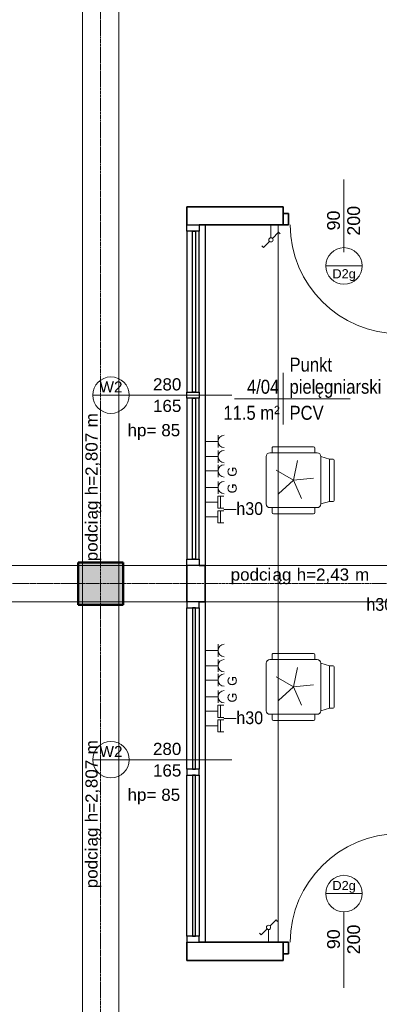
# Model space of a CAD drawing. Header units: millimetres. Extents: x -2286 to 43533, y -13832 to 14981.
# Tile 58 of 77: x 13019 to 15974, y -3334 to 4764. Entities that reach past the tile are written whole.
import ezdxf

# ---------------------------------------------------------------- set-up
doc = ezdxf.new("R2010")
doc.units = ezdxf.units.MM
doc.linetypes.add('Oś', pattern=[22.225, 12.7, -3.175, 3.175, -3.175])
doc.linetypes.add('Ukryte', pattern=[7.1438, 4.7625, -2.3813])
for name, color, linetype, lineweight in [('A-ANNO-NOTE', 131, 'Continuous', 18), ('A-AREA-IDEN', 2, 'Continuous', 18), ('A-DETL-GENF', 92, 'Continuous', 18), ('A-DETL-HDLN', 90, 'Ukryte', 18), ('A-DETL-MEDM', 33, 'Continuous', 35), ('A-DOOR', 31, 'Continuous', 25), ('A-DOOR-IDEN', 31, 'Continuous', 18), ('A-GLAZ', 151, 'Continuous', 25), ('A-GLAZ-IDEN', 152, 'Continuous', 18), ('A-WALL', 113, 'Continuous', 25), ('E-ELE-QPM-IDEN', 2, 'Continuous', 18), ('E-ELEC-EQPM', 71, 'Continuous', 18), ('G-ANNO-TEXT', 231, 'Continuous', 18), ('I-FURN', 30, 'Continuous', 18), ('S-COLS', 52, 'Continuous', 25), ('S-GRID', 1, 'Continuous', 18)]:
    doc.layers.add(name, color=color, linetype=linetype, lineweight=lineweight)
doc.styles.add('Arial_1', font='arial.ttf', dxfattribs={"height": 75})
doc.styles.add('Arial_11', font='arial.ttf', dxfattribs={"width": 0.9, "height": 105})
doc.styles.add('Arial_4', font='arial.ttf', dxfattribs={"width": 0.85, "height": 115})
doc.styles.add('Arial_5', font='arial.ttf', dxfattribs={"height": 100})
doc.styles.add('Arial_7', font='arial.ttf', dxfattribs={"height": 105})
doc.styles.add('Arial_8', font='arial.ttf', dxfattribs={"height": 2})
doc.styles.add('Arial_9', font='arial.ttf', dxfattribs={"height": 90})

# ---------------------------------------------------------------- blocks, each defined once
blk = doc.blocks.new('M_Concrete-rengular-Column - 350 x 370mm-1339703-4_piętro II PT - projektowany')
at = {"layer": 'S-COLS', "lineweight": 18}
blk.add_hatch(color=254, dxfattribs=at).paths.add_polyline_path([(175, -185), (175, 185), (-175, 185), (-175, -185), (-0.4, -185)], flags=0)
at = {"layer": 'S-COLS', "lineweight": 50}
for p, q in [((175, 185), (-175, 185)), ((-175, 185), (-175, -185)), ((175, -185), (175, 185)), ((-175, -185), (175, -185))]:
    blk.add_line(p, q, dxfattribs=at)
blk = doc.blocks.new('Blat - Blat-1247100-4_piętro II PT - projektowany')
at = {"layer": 'I-FURN'}
blk.add_line((5900, 600), (0, 600), dxfattribs=at)
blk = doc.blocks.new('Aluminum_Exterior_Window_-_Double - 280 x 165 cm-1494232-4_piętro II PT - projektowany')
at = {"layer": 'A-GLAZ'}
for p, q in [((-1321.6, 101.6), (-1371.6, 101.6)), ((-1371.6, 101.6), (-1371.6, 1.6)), ((-1321.6, 1.6), (-1321.6, 101.6)), ((-1321.6, 101.6), (3.4, 101.6)), ((53.4, 101.6), (3.4, 101.6)), ((3.4, 101.6), (3.4, 1.6)), ((53.4, 1.6), (53.4, 101.6)), ((53.4, 101.6), (1378.4, 101.6)), ((1428.4, 101.6), (1378.4, 101.6)), ((1378.4, 101.6), (1378.4, 1.6)), ((1428.4, 1.6), (1428.4, 101.6)), ((-1371.6, 1.6), (-1321.6, 1.6)), ((3.4, 57.1), (-1321.6, 57.1)), ((-1321.6, 57.1), (-1321.6, 31.7)), ((-1321.6, 31.7), (3.4, 31.7)), ((3.4, 1.6), (-1321.6, 1.6)), ((3.4, 31.7), (3.4, 57.1)), ((3.4, 1.6), (53.4, 1.6)), ((1378.4, 57.1), (53.4, 57.1)), ((53.4, 57.1), (53.4, 31.7)), ((53.4, 31.7), (1378.4, 31.7)), ((1378.4, 1.6), (53.4, 1.6)), ((1378.4, 31.7), (1378.4, 57.1)), ((1378.4, 1.6), (1428.4, 1.6))]:
    blk.add_line(p, q, dxfattribs=at)
blk = doc.blocks.new('Aluminum_Exterior_Window_-_Double - 280 x 165 cm-1494231-4_piętro II PT - projektowany')
at = {"layer": 'A-GLAZ'}
for p, q in [((-1371.6, -1.6), (-1321.6, -1.6)), ((-1371.6, -101.6), (-1371.6, -1.6)), ((-1321.6, -1.6), (-1321.6, -101.6)), ((3.4, -1.6), (-1321.6, -1.6)), ((-1321.6, -31.7), (3.4, -31.7)), ((-1321.6, -57.1), (-1321.6, -31.7)), ((3.4, -57.1), (-1321.6, -57.1)), ((3.4, -1.6), (53.4, -1.6)), ((3.4, -101.6), (3.4, -1.6)), ((3.4, -31.7), (3.4, -57.1)), ((53.4, -1.6), (53.4, -101.6)), ((1378.4, -1.6), (53.4, -1.6)), ((53.4, -31.7), (1378.4, -31.7)), ((53.4, -57.1), (53.4, -31.7)), ((1378.4, -57.1), (53.4, -57.1)), ((1378.4, -1.6), (1428.4, -1.6)), ((1378.4, -101.6), (1378.4, -1.6)), ((1378.4, -31.7), (1378.4, -57.1)), ((1428.4, -1.6), (1428.4, -101.6)), ((-1321.6, -101.6), (-1371.6, -101.6)), ((-1321.6, -101.6), (3.4, -101.6)), ((53.4, -101.6), (3.4, -101.6)), ((53.4, -101.6), (1378.4, -101.6)), ((1428.4, -101.6), (1378.4, -101.6))]:
    blk.add_line(p, q, dxfattribs=at)
blk = doc.blocks.new('DRZWI 1S - Drzwi 90 glass-1363998-4_piętro II PT - projektowany')
at = {"layer": 'A-DETL-GENF'}
for p, q in [((-500, 75), (-500, -20)), ((-457, 75), (-500, 75)), ((-457, -20), (-457, 75)), ((500, 75), (457, 75)), ((457, 75), (457, -20)), ((500, -20), (500, 75)), ((-500, -20), (-457, -20)), ((457, -20), (500, -20))]:
    blk.add_line(p, q, dxfattribs=at)
at = {"layer": 'A-DETL-MEDM'}
for p, q in [((-457, 75), (-500, 75)), ((-500, 75), (-500, -20)), ((-457, -20), (-457, 75)), ((457, -20), (457, 75)), ((457, 75), (500, 75)), ((500, 75), (500, -20)), ((-500, -20), (-457, -20)), ((500, -20), (457, -20))]:
    blk.add_line(p, q, dxfattribs=at)
at = {"layer": 'A-DOOR'}
for p, q in [((457, 75), (457, 968.9)), ((381.6, 755.3), (450, 823.7)), ((381.6, 655.3), (450, 723.7)), ((381.6, 555.3), (450, 623.7)), ((381.6, 455.3), (450, 523.7)), ((381.6, 355.3), (450, 423.7)), ((381.6, 255.3), (450, 323.7))]:
    blk.add_line(p, q, dxfattribs=at)
at = {"layer": 'A-DOOR', "lineweight": 18}
blk.add_line((0, 300), (0, -300), dxfattribs=at)
blk.add_arc((457, 68.9), 900, 90, 179.60932, dxfattribs=at)
blk = doc.blocks.new('DRZWI 1S - Drzwi 90 glass-1364000-4_piętro II PT - projektowany')
at = {"layer": 'A-DETL-GENF'}
for p, q in [((-500, 20), (-457, 20)), ((-500, -75), (-500, 20)), ((-457, 20), (-457, -75)), ((457, 20), (500, 20)), ((457, -75), (457, 20)), ((500, 20), (500, -75)), ((-457, -75), (-500, -75)), ((500, -75), (457, -75))]:
    blk.add_line(p, q, dxfattribs=at)
at = {"layer": 'A-DETL-MEDM'}
for p, q in [((-500, -75), (-500, 20)), ((-500, 20), (-457, 20)), ((-457, 20), (-457, -75)), ((457, 20), (457, -75)), ((500, 20), (457, 20)), ((500, -75), (500, 20)), ((-457, -75), (-500, -75)), ((457, -75), (500, -75))]:
    blk.add_line(p, q, dxfattribs=at)
at = {"layer": 'A-DOOR', "lineweight": 18}
blk.add_line((0, -300), (0, 300), dxfattribs=at)
at = {"layer": 'A-DOOR'}
for p, q in [((457, -75), (457, -968.9)), ((381.6, -255.3), (450, -323.7)), ((381.6, -355.3), (450, -423.7)), ((381.6, -455.3), (450, -523.7)), ((381.6, -555.3), (450, -623.7)), ((381.6, -655.3), (450, -723.7)), ((381.6, -755.3), (450, -823.7))]:
    blk.add_line(p, q, dxfattribs=at)
at = {"layer": 'A-DOOR', "lineweight": 18}
blk.add_arc((457, -68.9), 900, 180.39068, 270, dxfattribs=at)
blk = doc.blocks.new('krzesło obrotowe - krzesło obrotowe-817701-4_piętro II PT - projektowany')
at = {"layer": 'I-FURN'}
for p, q in [((-175, 225), (-175, 265)), ((165, 275), (-165, 275)), ((175, 225), (175, 265)), ((-335, 165), (-335, -165)), ((-325, 175), (-295, 175)), ((-295, 175), (-225, 195)), ((-295, 175), (-295, -175)), ((-225, 195), (-225, -195)), ((195, 225), (-195, 225)), ((225, -195), (225, 195)), ((-67.1, 150.7), (0, 0)), ((0, 0), (122.6, 110.4)), ((0, 0), (-164.1, -17.2)), ((-34.3, -161.4), (0, 0)), ((0, 0), (142.9, -82.5)), ((-295, -175), (-325, -175)), ((-225, -195), (-295, -175)), ((-195, -225), (195, -225)), ((-175, -225), (-175, -265)), ((175, -225), (175, -265)), ((-165, -275), (165, -275))]:
    blk.add_line(p, q, dxfattribs=at)
for centre, radius, start, end in [((-165, 265), 10, 90, 180), ((165, 265), 10, 0, 90), ((-325, 165), 10, 90, 180), ((-195, 195), 30, 90, 180), ((195, 195), 30, 360, 90), ((-325, -165), 10, 180, 270), ((-195, -195), 30, 180, 270), ((195, -195), 30, 270, 0), ((-165, -265), 10, 180, 270), ((165, -265), 10, 270, 0)]:
    blk.add_arc(centre, radius, start, end, dxfattribs=at)
blk = doc.blocks.new('Przełącznik schodowy - Type 1-1452447-4_piętro II PT - projektowany')
at = {"layer": 'E-ELEC-EQPM'}
for p, q in [((137.4, 209.8), (186.8, 259.3)), ((186.8, 259.3), (199.9, 246.2)), ((112.6, 185.1), (63.2, 135.7)), ((125, 180), (125, 75)), ((63.2, 135.7), (50.1, 148.8))]:
    blk.add_line(p, q, dxfattribs=at)
blk.add_circle((125, 197.5), 17.5, dxfattribs=at)
blk = doc.blocks.new('gniazdo  IT wielokrotne - 30-1473242-4_piętro II PT - projektowany')
at = {"layer": 'E-ELEC-EQPM'}
for p, q in [((75, 227.1), (75, 178.3)), ((75, 200.3), (175, 200.3)), ((75, 178.3), (175, 178.3)), ((125, 178.3), (125, 75)), ((175, 178.3), (175, 228.8)), ((195, 227.1), (195, 178.3)), ((195, 200.3), (295, 200.3)), ((195, 178.3), (295, 178.3)), ((245, 178.3), (245, 75)), ((295, 178.3), (295, 228.8))]:
    blk.add_line(p, q, dxfattribs=at)
blk = doc.blocks.new('gniazdo elektryczne wielokrotne_gwarantowane - E1_30-1473304-4_piętro II PT - projektowany')
at = {"layer": 'E-ELEC-EQPM'}
for p, q in [((175.8, 180), (74.2, 180)), ((125, 180), (125, 75)), ((313, 180), (211.3, 180)), ((262.2, 180), (262.2, 75))]:
    blk.add_line(p, q, dxfattribs=at)
for centre in [(125, 230.8), (262.2, 230.8)]:
    blk.add_arc(centre, 50.8, 180, 0, dxfattribs=at)
blk = doc.blocks.new('gniazdo elektryczne wielokrotne - 30-1473356-4_piętro II PT - projektowany')
at = {"layer": 'E-ELEC-EQPM'}
for p, q in [((175.8, 180), (74.2, 180)), ((125, 180), (125, 75)), ((300.8, 180), (199.2, 180)), ((250, 180), (250, 75))]:
    blk.add_line(p, q, dxfattribs=at)
for centre in [(125, 230.8), (250, 230.8)]:
    blk.add_arc(centre, 50.8, 180, 0, dxfattribs=at)
blk = doc.blocks.new('METKA_POMIESZCZENIA1 - Rozbudowana - bez ramki-1409110-4_piętro II PT - projektowany')
at = {"layer": 'A-AREA-IDEN'}
for p, q in [((0, 4.25), (0, 0)), ((-8, 0), (11, 0)), ((0, 0), (0, -4.25))]:
    blk.add_line(p, q, dxfattribs=at)
blk = doc.blocks.new('etykieta drzwi wymiar i kategoria - etykieta drzwi 1S góra - krótka-1350610-4_piętro II PT - projektowany')
at = {"layer": 'A-DOOR-IDEN'}
for p, q in [((-3, 11.98), (3, 11.98)), ((0, 0), (0, 8.98))]:
    blk.add_line(p, q, dxfattribs=at)
blk.add_circle((0, 11.98), 3, dxfattribs=at)
blk = doc.blocks.new('etykieta drzwi wymiar i kategoria - etykieta drzwi 1S dół - krótka-1350612-4_piętro II PT - projektowany')
at = {"layer": 'A-DOOR-IDEN'}
for p, q in [((0, 0), (0, -8.98)), ((-3, -11.98), (3, -11.98))]:
    blk.add_line(p, q, dxfattribs=at)
blk.add_circle((0, -11.98), 3, dxfattribs=at)
blk = doc.blocks.new('Okno_LD_typ 100 - --862013-4_piętro II PT - projektowany')
at = {"layer": 'A-GLAZ-IDEN'}
blk.add_line((0, 18.92), (0, -3.92), dxfattribs=at)
blk.add_circle((0, -0.92), 3, dxfattribs=at)
at = {"layer": 'A-GLAZ-IDEN', "insert": (4.76, 1.8), "char_height": 2, "width": 5.8523, "attachment_point": 1, "rotation": 90, "style": 'Arial_8'}
blk.add_mtext('hp= ', dxfattribs=at)

msp = doc.modelspace()

# ---------------------------------------------------------------- linework, layer by layer
at = {"layer": 'A-DETL-HDLN'}
for p, q in [((13533.3, 5556.2), (13533.3, -5303.8)), ((13833.3, 5556.2), (13833.3, -5303.8)), ((11233.3, 276.2), (28083.3, 276.2)), ((11233.3, -23.8), (18273.3, -23.8))]:
    msp.add_line(p, q, dxfattribs=at)
at = {"layer": 'A-WALL', "color": 7, "lineweight": 35}
for p, q in [((14393.3, 3226.2), (14393.3, 3076.2)), ((15183.3, 3226.2), (14393.3, 3226.2)), ((15183.3, 3171.2), (15183.3, 3226.2)), ((14493.3, 3076.2), (15183.3, 3076.2)), ((14393.3, 276.2), (14393.3, -23.8)), ((14543.3, 276.2), (14493.3, 276.2)), ((14543.3, -23.8), (14543.3, 276.2)), ((14493.3, -23.8), (14543.3, -23.8)), ((14393.3, -2823.8), (14393.3, -2973.8)), ((15183.3, -2823.8), (14493.3, -2823.8)), ((14393.3, -2973.8), (15183.3, -2973.8)), ((15183.3, -2973.8), (15183.3, -2918.8))]:
    msp.add_line(p, q, dxfattribs=at)
at = {"layer": 'A-WALL'}
for p, q in [((14543.3, 3076.2), (14543.3, 276.2)), ((14543.3, -23.8), (14543.3, -2823.8))]:
    msp.add_line(p, q, dxfattribs=at)
at = {"layer": 'E-ELE-QPM-IDEN'}
for p, q in [((14697, 736.2), (14798.7, 736.2)), ((14697, -983.8), (14798.7, -983.8))]:
    msp.add_line(p, q, dxfattribs=at)
at = {"layer": 'S-GRID', "linetype": 'Oś'}
for p, q in [((13683.3, -13832), (13683.3, 14381.2)), ((29623.7, 126.2), (-1686.2, 126.2))]:
    msp.add_line(p, q, dxfattribs=at)

# ---------------------------------------------------------------- block references
at = {"layer": 'A-AREA-IDEN', "xscale": 49.99999999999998, "yscale": 49.99999999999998, "zscale": 49.99999999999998}
msp.add_blockref('METKA_POMIESZCZENIA1 - Rozbudowana - bez ramki-1409110-4_piętro II PT - projektowany', (15183.7, 1646.3), dxfattribs=at)
at = {"layer": 'A-DOOR'}
for name, p in [('DRZWI 1S - Drzwi 90 glass-1364000-4_piętro II PT - projektowany', (15683.3, 3151.2)), ('DRZWI 1S - Drzwi 90 glass-1363998-4_piętro II PT - projektowany', (15683.3, -2898.8))]:
    msp.add_blockref(name, p, dxfattribs=at)
at = {"layer": 'A-DOOR-IDEN', "xscale": 49.99999999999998, "yscale": 49.99999999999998, "zscale": 49.99999999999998}
for name, p in [('etykieta drzwi wymiar i kategoria - etykieta drzwi 1S dół - krótka-1350612-4_piętro II PT - projektowany', (15683.3, 3338.4)), ('etykieta drzwi wymiar i kategoria - etykieta drzwi 1S góra - krótka-1350610-4_piętro II PT - projektowany', (15683.3, -3021.9))]:
    msp.add_blockref(name, p, dxfattribs=at)
at = {"layer": 'A-GLAZ'}
for name, p, rotation in [('Aluminum_Exterior_Window_-_Double - 280 x 165 cm-1494231-4_piętro II PT - projektowany', (14494.8, 1704.6), 269.9999999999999), ('Aluminum_Exterior_Window_-_Double - 280 x 165 cm-1494232-4_piętro II PT - projektowany', (14494.8, -1452.2), 89.99999999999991)]:
    msp.add_blockref(name, p, dxfattribs=dict(at, rotation=rotation))
at = {"layer": 'A-GLAZ-IDEN', "xscale": 49.99999999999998, "yscale": 49.99999999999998, "zscale": 49.99999999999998}
for p, rotation in [((13814.6, 1676.2), 270), ((13814.6, -1322.2), 270.0000000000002)]:
    msp.add_blockref('Okno_LD_typ 100 - --862013-4_piętro II PT - projektowany', p, dxfattribs=dict(at, rotation=rotation))
at = {"layer": 'E-ELEC-EQPM'}
for name, p, rotation in [('Przełącznik schodowy - Type 1-1452447-4_piętro II PT - projektowany', (15208.3, 3151.2), 180), ('gniazdo elektryczne wielokrotne - 30-1473356-4_piętro II PT - projektowany', (14468.3, 1421.2), 269.9999999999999), ('gniazdo elektryczne wielokrotne_gwarantowane - E1_30-1473304-4_piętro II PT - projektowany', (14468.3, 1178.2), 269.9999999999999), ('gniazdo  IT wielokrotne - 30-1473242-4_piętro II PT - projektowany', (14468.3, 921.2), 269.9999999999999), ('gniazdo elektryczne wielokrotne - 30-1473356-4_piętro II PT - projektowany', (14468.3, -298.8), 269.9999999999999), ('gniazdo elektryczne wielokrotne_gwarantowane - E1_30-1473304-4_piętro II PT - projektowany', (14468.3, -541.8), 269.9999999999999), ('gniazdo  IT wielokrotne - 30-1473242-4_piętro II PT - projektowany', (14468.3, -798.8), 269.9999999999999)]:
    msp.add_blockref(name, p, dxfattribs=dict(at, rotation=rotation))
msp.add_blockref('Przełącznik schodowy - Type 1-1452447-4_piętro II PT - projektowany', (14938.3, -2898.8), dxfattribs=at)
at = {"layer": 'I-FURN'}
for name, p, rotation in [('Blat - Blat-1247100-4_piętro II PT - projektowany', (14543.3, 3076.2), 269.9999999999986), ('krzesło obrotowe - krzesło obrotowe-817701-4_piętro II PT - projektowany', (15268.3, 976.2), 180), ('krzesło obrotowe - krzesło obrotowe-817701-4_piętro II PT - projektowany', (15268.3, -723.8), 180)]:
    msp.add_blockref(name, p, dxfattribs=dict(at, rotation=rotation))
at = {"layer": 'S-COLS', "lineweight": 18, "rotation": 270.0000000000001}
msp.add_blockref('M_Concrete-rengular-Column - 350 x 370mm-1339703-4_piętro II PT - projektowany', (13683.3, 126.2), dxfattribs=at)

# ---------------------------------------------------------------- texts
at = {"layer": 'A-ANNO-NOTE', "char_height": 75, "width": 100.211, "attachment_point": 1, "rotation": 90, "style": 'Arial_1'}
for insert in [(14727, 1005.7), (14727, 868.5), (14727, -714.3), (14727, -851.5)]:
    msp.add_mtext('\\fArial|b0|i0|c238|p34|;G', dxfattribs=dict(at, insert=insert))
at = {"layer": 'A-AREA-IDEN', "char_height": 115, "attachment_point": 1, "style": 'Arial_4'}
for s, insert, width in [('Punkt', (15235.8, 1985), 419.082), ('4/04', (14886, 1803), 320.274), ('piel', (15235.8, 1803.1), 252.131), ('ęgniarski', (15443.8, 1803.1), 654.177), ('11.5 m²', (14692.2, 1588.7), 555.369), ('PCV', (15235.8, 1588.7), 337.31)]:
    msp.add_mtext(s, dxfattribs=dict(at, insert=insert, width=width))
at = {"layer": 'A-DOOR-IDEN', "char_height": 105, "attachment_point": 1, "rotation": 90, "style": 'Arial_7'}
for s, insert, width in [('90', (15544.8, 3031.1), 200.422), ('200', (15710.2, 2988.1), 300.633), ('90', (15544.8, -2880.1), 200.422), ('200', (15710.2, -2923.1), 300.633)]:
    msp.add_mtext(s, dxfattribs=dict(at, insert=insert, width=width))
at = {"layer": 'A-DOOR-IDEN', "char_height": 75, "width": 232.489, "attachment_point": 1, "style": 'Arial_1'}
for insert in [(15588.2, 2712.4), (15588.2, -2319.3)]:
    msp.add_mtext('D2g', dxfattribs=dict(at, insert=insert))
at = {"layer": 'A-GLAZ-IDEN', "attachment_point": 1}
for s, insert, char_height, width, style in [('W2', (13674.9, 1789), 90, 236.498, 'Arial_9'), ('280', (14113.7, 1815.3), 100, 288.607, 'Arial_5'), ('165', (14113.7, 1638.1), 100, 288.607, 'Arial_5'), ('85', (14182.1, 1438.2), 100, 192.405, 'Arial_5'), ('W2', (13674.9, -1209.4), 90, 236.498, 'Arial_9'), ('280', (14113.7, -1183.2), 100, 288.607, 'Arial_5'), ('165', (14113.7, -1360.4), 100, 288.607, 'Arial_5'), ('85', (14182.1, -1560.3), 100, 192.405, 'Arial_5')]:
    msp.add_mtext(s, dxfattribs=dict(at, insert=insert, char_height=char_height, width=width, style=style))
at = {"layer": 'E-ELE-QPM-IDEN', "char_height": 105, "width": 270.57, "attachment_point": 1, "style": 'Arial_11'}
for insert in [(14798.7, 795.8), (15867.3, 7.8), (14798.7, -924.2)]:
    msp.add_mtext('h30', dxfattribs=dict(at, insert=insert))
at = {"layer": 'G-ANNO-TEXT', "color": 7, "char_height": 100, "attachment_point": 1, "rotation": 90, "style": 'Arial_5'}
for s, insert, width in [('\\fArial|b0|i0|c238|p34|;m', (13558.6, 1411.5), 144.304), ('807', (13558.6, 1133.7), 288.608), ('\\fArial|b0|i0|c238|p34|; ', (13558.6, 1371.8), 48.101), ('h=2,', (13558.6, 852.5), 340.717), ('ąg', (13558.6, 654.1), 192.405), ('\\fArial|b0|i0|c238|p34|; ', (13558.6, 812.9), 48.101), ('podci', (13558.6, 310.2), 416.877), ('\\fArial|b0|i0|c238|p34|;m', (13558.6, -1277.9), 144.304), ('807', (13558.6, -1555.7), 288.608), ('\\fArial|b0|i0|c238|p34|; ', (13558.6, -1317.6), 48.101), ('h=2,', (13558.6, -1836.8), 340.717), ('ąg', (13558.6, -2035.3), 192.405), ('\\fArial|b0|i0|c238|p34|; ', (13558.6, -1876.5), 48.101), ('podci', (13558.6, -2379.2), 416.877)]:
    msp.add_mtext(s, dxfattribs=dict(at, insert=insert, width=width))
at = {"layer": 'G-ANNO-TEXT', "color": 7, "char_height": 100, "attachment_point": 1, "style": 'Arial_5'}
for s, insert, width in [('podci', (14752.1, 250.8), 416.877), ('ąg', (15096.1, 250.8), 192.405), ('\\fArial|b0|i0|c238|p34|; ', (15254.8, 250.8), 48.101), ('h=2,43 ', (15294.5, 250.8), 581.223), ('\\fArial|b0|i0|c238|p34|;m', (15774.1, 250.8), 144.304)]:
    msp.add_mtext(s, dxfattribs=dict(at, insert=insert, width=width))

doc.saveas('drawing.dxf')
